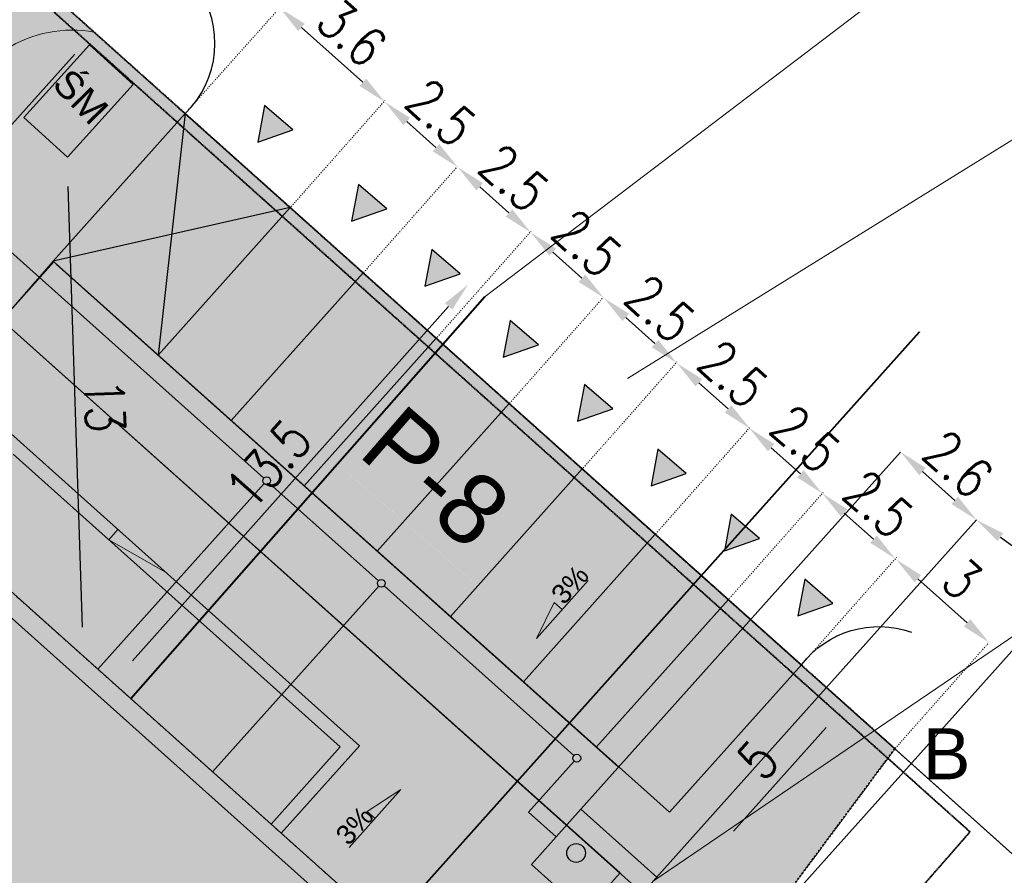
# Model space of a CAD drawing. Header units: millimetres. Extents: x -115268 to 140687, y -37779 to 24471.
# Tile 25 of 256: x -27674 to -25162, y -7780 to -5597. Entities that reach past the tile are written whole.
import ezdxf
from ezdxf.enums import TextEntityAlignment as Align

# ---------------------------------------------------------------- set-up
doc = ezdxf.new("R2010")
doc.units = ezdxf.units.MM
doc.header["$PDMODE"] = 2
doc.header["$PDSIZE"] = 1
for name, pattern in [('0.5_0.5', [10, 5, -5]), ('ACAD_ISO03W100', [30, 12, -18]), ('AUSGEZOGEN', [0]), ('DASHED', [19.05, 12.7, -6.35])]:
    doc.linetypes.add(name, pattern=pattern)
doc.layers.get('0').update_dxf_attribs({"lineweight": 9})
for name, color, linetype, lineweight in [('A_CIENKA', 7, 'Continuous', 9), ('A_granica działki', 12, 'Continuous', 13), ('A_HATCH', 8, 'Continuous', 9), ('A_Kanalizacja opadowa', 3, 'Continuous', 30), ('A_OPIS', 7, 'Continuous', 9), ('A_WIDOK', 253, 'Continuous', 9), ('A_woda', 5, 'Continuous', 5), ('\x9dciany', 7, 'Continuous', 9)]:
    doc.layers.add(name, color=color, linetype=linetype, lineweight=lineweight)
for name, color, linetype in [('A_elektryka', 1, 'Continuous'), ('GRANICE TERENU INWESTYCJI', 7, 'Continuous'), ('WYMIARY', 7, 'Continuous')]:
    doc.layers.add(name, color=color, linetype=linetype)
doc.layers.add('A_WYMIAR', color=253, linetype='Continuous', lineweight=5, transparency=0.2)
doc.styles.add('Arial', font='arial.ttf')
doc.styles.add('Arial CE', font='arial.ttf')
doc.styles.add('WYMIARY', font='romans.shx', dxfattribs={"width": 0.8})
doc.dimstyles.new('SKALA_1_500', dxfattribs={"dimscale": 5, "dimtxt": 20, "dimasz": 15, "dimexe": 1, "dimexo": 1, "dimgap": 5, "dimtad": 1, "dimdec": 4, "dimlfac": 0.01, "dimrnd": 0.5, "dimdsep": 46, "dimtxsty": 'WYMIARY', "dimcen": 0.1, "dimdle": 1, "dimse1": 1, "dimse2": 1, "dimadec": 4, "dimazin": 0, "dimtfac": 1, "dimtdec": 4, "dimtix": 1, "dimtmove": 2, "dimatfit": 3, "dimfxl": 1, "dimtolj": 1, "dimarcsym": 0})

# ---------------------------------------------------------------- blocks, each defined once
blk = doc.blocks.new('*D153')
at = {"layer": 'A_WYMIAR', "color": 0, "lineweight": -2, "transparency": 16777216}
blk.add_line((-28037.2, -6247.7), (-27533.5, -5684.6), dxfattribs=at)
at = {"layer": 'A_WYMIAR', "color": 0, "transparency": 16777216}
for points in [[(-27542.8, -5676.2), (-27524.2, -5692.9), (-27483.5, -5628.7)], [(-28046.6, -6239.3), (-28027.9, -6256), (-28087.2, -6303.6)]]:
    blk.add_solid(points, dxfattribs=at)
at = {"layer": 'Defpoints', "color": 0, "transparency": 16777216}
for p in [(-27500.4, -5613.6), (-27483.5, -5628.7), (-27684.2, -6664.2)]:
    blk.add_point(p, dxfattribs=at)
at = {"layer": 'A_WYMIAR', "color": 0, "transparency": 16777216, "insert": (-27841.3, -5916.1), "char_height": 100, "attachment_point": 5, "rotation": 48.1831, "style": 'WYMIARY'}
blk.add_mtext('\\A1;9', dxfattribs=at)
blk = doc.blocks.new('*D154')
at = {"layer": 'A_WYMIAR', "color": 0, "lineweight": -2, "transparency": 16777216}
blk.add_line((-26954.7, -5616.5), (-26798.1, -5756.5), dxfattribs=at)
at = {"layer": 'A_WYMIAR', "color": 0, "transparency": 16777216}
for points in [[(-26946.3, -5607.1), (-26963, -5625.8), (-27010.5, -5566.5)], [(-26789.8, -5747.2), (-26806.5, -5765.8), (-26742.2, -5806.5)]]:
    blk.add_solid(points, dxfattribs=at)
at = {"layer": 'Defpoints', "color": 0, "transparency": 16777216}
for p in [(-27078.3, -5642.2), (-26742.2, -5806.5), (-26810, -5882.2)]:
    blk.add_point(p, dxfattribs=at)
at = {"layer": 'A_WYMIAR', "color": 0, "transparency": 16777216, "insert": (-26826.4, -5630.6), "char_height": 100, "attachment_point": 5, "rotation": 318.1831, "style": 'WYMIARY'}
blk.add_mtext('\\A1;3.6', dxfattribs=at)
blk = doc.blocks.new('*D155')
at = {"layer": 'A_WYMIAR', "color": 0, "lineweight": -2, "transparency": 16777216}
blk.add_line((-26686.4, -5856.5), (-26611.8, -5923.2), dxfattribs=at)
at = {"layer": 'A_WYMIAR', "color": 0, "transparency": 16777216}
for points in [[(-26678, -5847.2), (-26694.7, -5865.8), (-26742.2, -5806.5)], [(-26603.5, -5913.9), (-26620.2, -5932.5), (-26555.9, -5973.2)]]:
    blk.add_solid(points, dxfattribs=at)
at = {"layer": 'Defpoints', "color": 0, "transparency": 16777216}
for p in [(-26810, -5882.2), (-26555.9, -5973.2), (-26555.9, -5973.2)]:
    blk.add_point(p, dxfattribs=at)
at = {"layer": 'A_WYMIAR', "color": 0, "transparency": 16777216, "insert": (-26599.1, -5833.9), "char_height": 100, "attachment_point": 5, "rotation": 318.1831, "style": 'WYMIARY'}
blk.add_mtext('\\A1;2.5', dxfattribs=at)
blk = doc.blocks.new('*D156')
at = {"layer": 'A_WYMIAR', "color": 0, "lineweight": -2, "transparency": 16777216}
blk.add_line((-26500, -6023.2), (-26425.5, -6089.9), dxfattribs=at)
at = {"layer": 'A_WYMIAR', "color": 0, "transparency": 16777216}
for points in [[(-26491.7, -6013.9), (-26508.4, -6032.5), (-26555.9, -5973.2)], [(-26417.2, -6080.5), (-26433.8, -6099.2), (-26369.6, -6139.9)]]:
    blk.add_solid(points, dxfattribs=at)
at = {"layer": 'Defpoints', "color": 0, "transparency": 16777216}
for p in [(-26555.9, -5973.2), (-26369.6, -6139.9), (-26369.6, -6139.9)]:
    blk.add_point(p, dxfattribs=at)
at = {"layer": 'A_WYMIAR', "color": 0, "transparency": 16777216, "insert": (-26412.8, -6000.6), "char_height": 100, "attachment_point": 5, "rotation": 318.1831, "style": 'WYMIARY'}
blk.add_mtext('\\A1;2.5', dxfattribs=at)
blk = doc.blocks.new('*D157')
at = {"layer": 'A_WYMIAR', "color": 0, "lineweight": -2, "transparency": 16777216}
blk.add_line((-26313.7, -6189.9), (-26239.2, -6256.5), dxfattribs=at)
at = {"layer": 'A_WYMIAR', "color": 0, "transparency": 16777216}
for points in [[(-26305.4, -6180.6), (-26322, -6199.2), (-26369.6, -6139.9)], [(-26230.9, -6247.2), (-26247.5, -6265.9), (-26183.3, -6306.6)]]:
    blk.add_solid(points, dxfattribs=at)
at = {"layer": 'Defpoints', "color": 0, "transparency": 16777216}
for p in [(-26369.6, -6139.9), (-26183.3, -6306.6), (-26183.3, -6306.6)]:
    blk.add_point(p, dxfattribs=at)
at = {"layer": 'A_WYMIAR', "color": 0, "transparency": 16777216, "insert": (-26226.4, -6167.3), "char_height": 100, "attachment_point": 5, "rotation": 318.1831, "style": 'WYMIARY'}
blk.add_mtext('\\A1;2.5', dxfattribs=at)
blk = doc.blocks.new('*D158')
at = {"layer": 'A_WYMIAR', "color": 0, "lineweight": -2, "transparency": 16777216}
blk.add_line((-26127.4, -6356.6), (-26052.9, -6423.2), dxfattribs=at)
at = {"layer": 'A_WYMIAR', "color": 0, "transparency": 16777216}
for points in [[(-26119.1, -6347.2), (-26135.7, -6365.9), (-26183.3, -6306.6)], [(-26044.5, -6413.9), (-26061.2, -6432.5), (-25997, -6473.2)]]:
    blk.add_solid(points, dxfattribs=at)
at = {"layer": 'Defpoints', "color": 0, "transparency": 16777216}
for p in [(-26183.3, -6306.6), (-25997, -6473.2), (-25997, -6473.2)]:
    blk.add_point(p, dxfattribs=at)
at = {"layer": 'A_WYMIAR', "color": 0, "transparency": 16777216, "insert": (-26040.1, -6334), "char_height": 100, "attachment_point": 5, "rotation": 318.1831, "style": 'WYMIARY'}
blk.add_mtext('\\A1;2.5', dxfattribs=at)
blk = doc.blocks.new('*D159')
at = {"layer": 'A_WYMIAR', "color": 0, "lineweight": -2, "transparency": 16777216}
blk.add_line((-25941.1, -6523.2), (-25866.5, -6589.9), dxfattribs=at)
at = {"layer": 'A_WYMIAR', "color": 0, "transparency": 16777216}
for points in [[(-25932.7, -6513.9), (-25949.4, -6532.6), (-25997, -6473.2)], [(-25858.2, -6580.6), (-25874.9, -6599.2), (-25810.7, -6639.9)]]:
    blk.add_solid(points, dxfattribs=at)
at = {"layer": 'Defpoints', "color": 0, "transparency": 16777216}
for p in [(-25997, -6473.2), (-25810.7, -6639.9), (-25810.7, -6639.9)]:
    blk.add_point(p, dxfattribs=at)
at = {"layer": 'A_WYMIAR', "color": 0, "transparency": 16777216, "insert": (-25853.8, -6500.7), "char_height": 100, "attachment_point": 5, "rotation": 318.1831, "style": 'WYMIARY'}
blk.add_mtext('\\A1;2.5', dxfattribs=at)
blk = doc.blocks.new('*D160')
at = {"layer": 'A_WYMIAR', "color": 0, "lineweight": -2, "transparency": 16777216}
blk.add_line((-25382.3, -7023.5), (-25256.6, -7135.9), dxfattribs=at)
at = {"layer": 'A_WYMIAR', "color": 0, "transparency": 16777216}
for points in [[(-25374, -7014.2), (-25390.6, -7032.8), (-25438.2, -6973.5)], [(-25248.3, -7126.6), (-25264.9, -7145.3), (-25200.7, -7186)]]:
    blk.add_solid(points, dxfattribs=at)
at = {"layer": 'Defpoints', "color": 0, "transparency": 16777216}
for p in [(-25200.7, -7186), (-25200.3, -7185.5), (-25679.7, -7243.5)]:
    blk.add_point(p, dxfattribs=at)
at = {"layer": 'A_WYMIAR', "color": 0, "transparency": 16777216, "insert": (-25269.4, -7023.8), "char_height": 100, "attachment_point": 5, "rotation": 318.1831, "style": 'WYMIARY'}
blk.add_mtext('\\A1;3', dxfattribs=at)
blk = doc.blocks.new('*D161')
at = {"layer": 'A_WYMIAR', "color": 0, "lineweight": -2, "transparency": 16777216}
blk.add_line((-25615.8, -7402.9), (-25852.6, -7667.6), dxfattribs=at)
at = {"layer": 'A_WYMIAR', "color": 0, "transparency": 16777216}
for points in [[(-25625.1, -7394.6), (-25606.5, -7411.3), (-25565.8, -7347)], [(-25861.9, -7659.3), (-25843.3, -7676), (-25902.6, -7723.5)]]:
    blk.add_solid(points, dxfattribs=at)
at = {"layer": 'Defpoints', "color": 0, "transparency": 16777216}
for p in [(-25536.4, -7373.3), (-25902.6, -7723.5), (-25873.2, -7749.8)]:
    blk.add_point(p, dxfattribs=at)
at = {"layer": 'A_WYMIAR', "color": 0, "transparency": 16777216, "insert": (-25790.1, -7485.3), "char_height": 100, "attachment_point": 5, "rotation": 48.183, "style": 'WYMIARY'}
blk.add_mtext('\\A1;5', dxfattribs=at)
blk = doc.blocks.new('*D176')
at = {"layer": 'A_WYMIAR', "color": 0, "lineweight": -2, "ltscale": 0.5, "transparency": 16777216}
blk.add_line((-27386.4, -7232.5), (-26579.5, -6328.3), dxfattribs=at)
at = {"layer": 'A_WYMIAR', "color": 0, "ltscale": 0.5, "transparency": 16777216}
for points in [[(-26588.8, -6320), (-26570.1, -6336.6), (-26529.5, -6272.4)], [(-27395.7, -7224.2), (-27377, -7240.9), (-27436.3, -7288.5)]]:
    blk.add_solid(points, dxfattribs=at)
at = {"layer": 'Defpoints', "color": 0, "ltscale": 0.5, "transparency": 16777216}
for p in [(-26529.5, -6272.4), (-26513.4, -6286.8), (-27420.1, -7302.9)]:
    blk.add_point(p, dxfattribs=at)
at = {"layer": 'A_WYMIAR', "color": 0, "ltscale": 0.5, "transparency": 16777216, "insert": (-27038.9, -6730.5), "char_height": 100, "attachment_point": 5, "rotation": 48.256, "style": 'WYMIARY'}
blk.add_mtext('\\A1;13.5', dxfattribs=at)
blk = doc.blocks.new('*D179')
at = {"layer": 'A_WYMIAR', "color": 0, "lineweight": -2, "ltscale": 0.5, "transparency": 16777216}
blk.add_line((-25370.2, -6750), (-25288.2, -6823.3), dxfattribs=at)
at = {"layer": 'A_WYMIAR', "color": 0, "ltscale": 0.5, "transparency": 16777216}
for points in [[(-25361.9, -6740.7), (-25378.5, -6759.3), (-25426.1, -6700)], [(-25279.9, -6814), (-25296.5, -6832.6), (-25232.3, -6873.3)]]:
    blk.add_solid(points, dxfattribs=at)
at = {"layer": 'Defpoints', "color": 0, "ltscale": 0.5, "transparency": 16777216}
for p in [(-25445.8, -6722), (-25232.3, -6873.3), (-25252, -6895.4)]:
    blk.add_point(p, dxfattribs=at)
at = {"layer": 'A_WYMIAR', "color": 0, "ltscale": 0.5, "transparency": 16777216, "insert": (-25279.2, -6730.8), "char_height": 100, "attachment_point": 5, "rotation": 318.1831, "style": 'WYMIARY'}
blk.add_mtext('\\A1;2.6', dxfattribs=at)
blk = doc.blocks.new('*D836')
at = {"color": 0, "lineweight": -2, "transparency": 16777216}
blk.add_line((-28925.8, -5861.5), (-28222.3, -5071.6), dxfattribs=at)
at = {"color": 0, "transparency": 16777216}
for points in [[(-28231.6, -5063.3), (-28212.9, -5079.9), (-28172.4, -5015.6)], [(-28935.1, -5853.2), (-28916.4, -5869.8), (-28975.7, -5917.5)]]:
    blk.add_solid(points, dxfattribs=at)
at = {"layer": 'Defpoints', "color": 0, "transparency": 16777216}
for p in [(-28172.4, -5015.6), (-27435.9, -5671.5), (-28239.2, -6573.4)]:
    blk.add_point(p, dxfattribs=at)
at = {"color": 0, "lineweight": 30, "transparency": 16777216, "insert": (-28630, -5416.7), "char_height": 100, "attachment_point": 5, "rotation": 48.3111, "style": 'WYMIARY'}
blk.add_mtext('\\A1;12', dxfattribs=at)
blk = doc.blocks.new('*D838')
at = {"color": 0, "lineweight": -2, "transparency": 16777216}
blk.add_line((-25836.7, -8618.9), (-25133.5, -7832.8), dxfattribs=at)
at = {"color": 0, "transparency": 16777216}
for points in [[(-25142.8, -7824.5), (-25124.2, -7841.1), (-25083.5, -7776.9)], [(-25846, -8610.5), (-25827.4, -8627.2), (-25886.7, -8674.7)]]:
    blk.add_solid(points, dxfattribs=at)
at = {"layer": 'Defpoints', "color": 0, "transparency": 16777216}
for p in [(-26034.4, -6926.2), (-25083.5, -7776.9), (-26837.6, -7824)]:
    blk.add_point(p, dxfattribs=at)
at = {"color": 0, "lineweight": 30, "transparency": 16777216, "insert": (-25541, -8175.8), "char_height": 100, "attachment_point": 5, "rotation": 48.183, "style": 'WYMIARY'}
blk.add_mtext('\\A1;12', dxfattribs=at)
blk = doc.blocks.new('*D847')
at = {"layer": 'A_WYMIAR', "color": 0, "lineweight": -2, "ltscale": 0.5, "transparency": 16777216}
blk.add_line((-25171.6, -6917.3), (-25058.4, -6999.4), dxfattribs=at)
at = {"layer": 'A_WYMIAR', "color": 0, "ltscale": 0.5, "transparency": 16777216}
for points in [[(-25164.3, -6907.2), (-25178.9, -6927.5), (-25232.3, -6873.3)], [(-25051.1, -6989.2), (-25065.8, -7009.5), (-24997.7, -7043.4)]]:
    blk.add_solid(points, dxfattribs=at)
at = {"layer": 'Defpoints', "color": 0, "ltscale": 0.5, "transparency": 16777216}
for p in [(-25232.3, -6873.3), (-24997.7, -7043.4), (-24997.7, -7043.4)]:
    blk.add_point(p, dxfattribs=at)
at = {"layer": 'A_WYMIAR', "color": 0, "ltscale": 0.5, "transparency": 16777216, "insert": (-25071, -6897.6), "char_height": 100, "attachment_point": 5, "rotation": 324.0701, "style": 'WYMIARY'}
blk.add_mtext('\\A1;3', dxfattribs=at)
blk = doc.blocks.new('*D849')
at = {"layer": 'A_WYMIAR', "color": 0, "lineweight": -2, "ltscale": 0.5, "transparency": 16777216}
blk.add_line((-26397.8, -8144.7), (-21433, -7398.4), dxfattribs=at)
at = {"layer": 'A_WYMIAR', "color": 0, "ltscale": 0.5, "transparency": 16777216}
for points in [[(-21434.9, -7386.1), (-21431.2, -7410.8), (-21358.8, -7387.3)], [(-26399.6, -8132.4), (-26395.9, -8157.1), (-26471.9, -8155.9)]]:
    blk.add_solid(points, dxfattribs=at)
at = {"layer": 'Defpoints', "color": 0, "ltscale": 0.5, "transparency": 16777216}
for p in [(-21358.8, -7387.3), (-21358.8, -7387.3), (-26471.9, -8155.9)]:
    blk.add_point(p, dxfattribs=at)
at = {"layer": 'A_WYMIAR', "color": 0, "ltscale": 0.5, "transparency": 16777216, "insert": (-23926.5, -7697.4), "char_height": 100, "attachment_point": 5, "rotation": 8.549, "style": 'WYMIARY'}
blk.add_mtext('\\A1;51.5', dxfattribs=at)
blk = doc.blocks.new('*D850')
at = {"layer": 'A_WYMIAR', "color": 0, "lineweight": -2, "transparency": 16777216}
blk.add_line((-25756.4, -6688.9), (-25681.9, -6755.6), dxfattribs=at)
at = {"layer": 'A_WYMIAR', "color": 0, "transparency": 16777216}
for points in [[(-25748.1, -6679.6), (-25764.8, -6698.2), (-25812.3, -6638.9)], [(-25673.6, -6746.2), (-25690.2, -6764.9), (-25626, -6805.6)]]:
    blk.add_solid(points, dxfattribs=at)
at = {"layer": 'Defpoints', "color": 0, "transparency": 16777216}
for p in [(-25812.3, -6638.9), (-25626, -6805.6), (-25626, -6805.6)]:
    blk.add_point(p, dxfattribs=at)
at = {"layer": 'A_WYMIAR', "color": 0, "transparency": 16777216, "insert": (-25669.1, -6666.3), "char_height": 100, "attachment_point": 5, "rotation": 318.1831, "style": 'WYMIARY'}
blk.add_mtext('\\A1;2.5', dxfattribs=at)
blk = doc.blocks.new('*D851')
at = {"layer": 'A_WYMIAR', "color": 0, "lineweight": -2, "transparency": 16777216}
blk.add_line((-27513.3, -7146.8), (-27549.8, -6022.2), dxfattribs=at)
at = {"layer": 'A_WYMIAR', "color": 0, "transparency": 16777216}
for points in [[(-27537.3, -6021.8), (-27562.3, -6022.6), (-27552.3, -5947.2)], [(-27500.8, -7146.4), (-27525.8, -7147.2), (-27510.9, -7221.7)]]:
    blk.add_solid(points, dxfattribs=at)
at = {"layer": 'Defpoints', "color": 0, "transparency": 16777216}
for p in [(-27552.3, -5947.2), (-27552.3, -5947.2), (-27510.9, -7221.7)]:
    blk.add_point(p, dxfattribs=at)
at = {"layer": 'A_WYMIAR', "color": 0, "transparency": 16777216, "insert": (-27456.6, -6582), "char_height": 100, "attachment_point": 5, "rotation": 271.8606, "style": 'WYMIARY'}
blk.add_mtext('\\A1;13', dxfattribs=at)
blk = doc.blocks.new('*D856')
at = {"layer": 'A_WYMIAR', "color": 0, "lineweight": -2, "transparency": 16777216}
blk.add_line((-25570.1, -6855.6), (-25495.6, -6922.2), dxfattribs=at)
at = {"layer": 'A_WYMIAR', "color": 0, "transparency": 16777216}
for points in [[(-25561.8, -6846.3), (-25578.4, -6864.9), (-25626, -6805.6)], [(-25487.2, -6912.9), (-25503.9, -6931.6), (-25439.7, -6972.3)]]:
    blk.add_solid(points, dxfattribs=at)
at = {"layer": 'Defpoints', "color": 0, "transparency": 16777216}
for p in [(-25626, -6805.6), (-25439.7, -6972.3), (-25439.7, -6972.3)]:
    blk.add_point(p, dxfattribs=at)
at = {"layer": 'A_WYMIAR', "color": 0, "transparency": 16777216, "insert": (-25482.8, -6833), "char_height": 100, "attachment_point": 5, "rotation": 318.1831, "style": 'WYMIARY'}
blk.add_mtext('\\A1;2.5', dxfattribs=at)

msp = doc.modelspace()

# ---------------------------------------------------------------- hatches: boundary and pattern name
at = {"ltscale": 0.5, "true_color": 0xed1f24, "transparency": 33554687}
h = msp.add_hatch(color=240, dxfattribs=at)
h.dxf.hatch_style = 1
h.paths.add_polyline_path([(-27066.51402, -5909.48141), (-26976.72712, -5877.95734), (-27048.92122, -5815.96164)])
h = msp.add_hatch(color=240, dxfattribs=at)
h.dxf.hatch_style = 1
h.paths.add_polyline_path([(-26827.12114, -6110.94911), (-26737.33425, -6079.42504), (-26809.52834, -6017.42934)])
h = msp.add_hatch(color=240, dxfattribs=at)
h.dxf.hatch_style = 1
h.paths.add_polyline_path([(-26639.90822, -6276.64853), (-26550.12132, -6245.12446), (-26622.31541, -6183.12876)])
h = msp.add_hatch(color=240, dxfattribs=at)
h.dxf.hatch_style = 1
h.paths.add_polyline_path([(-26440.08955, -6458.23169), (-26350.30265, -6426.70763), (-26422.49674, -6364.71193)])
h = msp.add_hatch(color=240, dxfattribs=at)
h.dxf.hatch_style = 1
h.paths.add_polyline_path([(-26250.20085, -6620.90705), (-26160.41396, -6589.38298), (-26232.60805, -6527.38728)])
at = {"linetype": 'AUSGEZOGEN', "lineweight": 0, "true_color": 0x000000}
h = msp.add_hatch(color=18, dxfattribs=at)
h.paths.add_polyline_path([(-28520.00026, -6882.48338), (-28482.7363, -6915.821), (-28236.03787, -6640.0677), (-27215.00538, -7553.51866), (-27181.66775, -7516.2547), (-28239.9642, -6569.46612)], flags=0)
h.paths.add_polyline_path([(-26544.25411, -8153.59593), (-27584.38804, -9316.23147), (-27547.12408, -9349.5691), (-26473.65252, -8149.6696), (-27181.66775, -7516.2547), (-27215.00538, -7553.51866)], flags=0)
h.paths.add_polyline_path([(-27547.12408, -9349.5691), (-27584.38804, -9316.23147), (-28091.11996, -9882.64366), (-29074.88849, -9002.53032), (-29108.22612, -9039.79428), (-28087.19363, -9953.24524)], flags=0)
h.paths.add_polyline_path([(-29782.90372, -8369.11543), (-28482.7363, -6915.821), (-28520.00026, -6882.48338), (-29853.50531, -8373.04176), (-29108.22612, -9039.79428), (-29074.88849, -9002.53032)], flags=0)
at = {"ltscale": 0.5, "true_color": 0xed1f24, "transparency": 33554687}
h = msp.add_hatch(color=240, dxfattribs=at)
h.dxf.hatch_style = 1
h.paths.add_polyline_path([(-26063.00773, -6786.58894), (-25973.22083, -6755.06487), (-26045.41493, -6693.06917)])
h = msp.add_hatch(color=240, dxfattribs=at)
h.dxf.hatch_style = 1
h.paths.add_polyline_path([(-25875.77967, -6952.30175), (-25785.99277, -6920.77768), (-25858.18687, -6858.78198)])
h = msp.add_hatch(color=240, dxfattribs=at)
h.dxf.hatch_style = 1
h.paths.add_polyline_path([(-25688.58655, -7117.98364), (-25598.79965, -7086.45957), (-25670.99374, -7024.46387)])
at = {"layer": 'A_HATCH', "true_color": 0x58ba48, "transparency": 33554559}
h = msp.add_hatch(color=85, dxfattribs=at)
h.dxf.hatch_style = 1
h.paths.add_polyline_path([(-28630.17584, -5952.01349), (-28736.12004, -5857.23215), (-30361.44087, -7650.26924), (-30243.71695, -7755.58913)])
edge = h.paths.add_edge_path()
edge.add_line((-28296.79958, -5579.37389), (-28083.14512, -5342.57166))
edge.add_arc((-28375.71911, -5198.01506), 326.33748, 333.70668449, 375.23204617)
edge.add_line((-28060.84596, -5112.27678), (-28736.12004, -5857.23215))
edge.add_line((-28736.12004, -5857.23215), (-28630.17584, -5952.01349))
edge.add_line((-28630.17584, -5952.01349), (-28296.79958, -5579.37389))
h.paths.add_polyline_path([(-30577.09321, -8128.22872), (-30243.71695, -7755.58913), (-30361.44087, -7650.26924), (-30745.12107, -8073.54127), (-27858.33129, -10706.13174), (-27493.34827, -10216.16402), (-27842.05124, -9904.20228), (-28175.42751, -10276.84188)])
h.paths.add_polyline_path([(-28821.70547, -7219.72187), (-28821.70547, -6916.00391), (-29957.75518, -8185.85169), (-29806.83263, -8320.87222)])
h.paths.add_polyline_path([(-28768.48082, -7160.2287), (-28919.40337, -7025.20817), (-28821.70547, -6916.00391), (-28821.70547, -7219.72187)], flags=17)
h.paths.add_polyline_path([(-26155.379, -8420.02089), (-26042.10184, -8267.39395), (-26342.39797, -7998.73642), (-26475.74878, -8147.78997), (-26473.65151, -8149.66848), (-27140.40504, -8894.94879), (-27028.61317, -8994.96167), (-27842.05124, -9904.20228), (-27493.34827, -10216.16402)])
h.paths.add_polyline_path([(-25440.8582, -7457.2926), (-25679.60677, -7243.36779), (-26016.01357, -7619.37767), (-27589.27456, -6213.36074), (-27719.69825, -6363.64109), (-26142.22232, -7774.98905), (-26342.39797, -7998.73642), (-26042.10184, -8267.39395)])
at = {"layer": 'A_HATCH', "true_color": 0x939598, "transparency": 33554648}
h = msp.add_hatch(color=252, dxfattribs=at)
h.dxf.hatch_style = 1
edge = h.paths.add_edge_path()
edge.add_line((-27674.27093, -5458.27578), (-28060.84578, -5112.27658))
edge.add_line((-28060.84578, -5112.27658), (-28060.84596, -5112.27678))
edge.add_arc((-28375.71911, -5198.01506), 326.33748, -26.29331551, 15.23204617, ccw=False)
edge.add_line((-28083.14512, -5342.57166), (-28296.79958, -5579.37389))
edge.add_line((-28296.79958, -5579.37389), (-28630.17584, -5952.01349))
edge.add_line((-28630.17584, -5952.01349), (-28392.4506, -6164.6907))
edge.add_line((-28392.4506, -6164.6907), (-27674.27093, -5458.27578))
edge = h.paths.add_edge_path()
edge.add_arc((-27541.35201, -5934.83565), 311.57202, 79.38971076, 122.65184613, ccw=False)
edge.add_line((-27483.98292, -5628.5908), (-27674.27093, -5458.27578))
edge.add_line((-27674.27093, -5458.27578), (-28392.4506, -6164.6907))
edge.add_line((-28392.4506, -6164.6907), (-28257.56765, -6285.36165))
edge.add_line((-28257.56765, -6285.36165), (-27709.45536, -5672.50306))
edge = h.paths.add_edge_path()
edge.add_line((-27214.68532, -5869.6224), (-27483.98292, -5628.5908))
edge.add_arc((-27541.35201, -5934.83565), 311.57202, 79.38971076, 122.65184613)
edge.add_line((-27709.45536, -5672.50306), (-28257.56765, -6285.36165))
edge.add_line((-28257.56765, -6285.36165), (-28106.6137, -6420.41028))
edge.add_line((-28106.6137, -6420.41028), (-27906.58794, -6196.82652))
edge.add_line((-27906.58794, -6196.82652), (-27058.96722, -6955.13731))
edge.add_line((-27058.96722, -6955.13731), (-26927.05499, -6804.79474))
edge.add_line((-26927.05499, -6804.79474), (-27551.52039, -6246.12642))
edge.add_line((-27551.52039, -6246.12642), (-27214.68532, -5869.6224))
h.paths.add_polyline_path([(-27214.68532, -5869.6224), (-27551.52039, -6246.12642), (-27248.95533, -6177.91448)], flags=17)
h.paths.add_polyline_path([(-27248.95533, -6177.91448), (-27551.52039, -6246.12642), (-27283.21988, -6486.15733)], flags=17)
h.paths.add_polyline_path([(-26760.15619, -6276.44332), (-26946.43862, -6109.71343), (-27283.21988, -6486.15733), (-27096.90008, -6652.84546)])
h.paths.add_polyline_path([(-26946.40269, -6109.67327), (-27214.6767, -5869.5449), (-27248.95533, -6177.91448), (-27283.21988, -6486.15733)], flags=17)
h.paths.add_polyline_path([(-26593.97692, -6425.18011), (-26760.15619, -6276.44332), (-27096.90008, -6652.84546), (-26927.05499, -6804.79474)], flags=17)
h.paths.add_polyline_path([(-26573.87377, -6443.1732), (-26593.97692, -6425.18011), (-26927.05499, -6804.79474), (-26910.58028, -6819.53359)], flags=17)
h.paths.add_polyline_path([(-26573.87377, -6443.1732), (-26910.58028, -6819.53359), (-26724.26049, -6986.22172), (-26387.59134, -6609.90308)], flags=17)
h.paths.add_polyline_path([(-26387.59134, -6609.90308), (-26724.26049, -6986.22172), (-26537.94069, -7152.90985), (-26201.30891, -6776.63296)], flags=17)
h.paths.add_polyline_path([(-25680.40487, -7242.86196), (-26201.30891, -6776.63296), (-26537.94069, -7152.90985), (-26145.70742, -7503.94809)])
h.paths.add_polyline_path([(-25944.64171, -7539.60032), (-25680.40487, -7242.86196), (-26145.70742, -7503.94809), (-26016.21685, -7619.60816)])
h.paths.add_polyline_path([(-27719.69825, -6363.64109), (-27588.60844, -6212.59321), (-26145.70742, -7503.94809), (-26016.21685, -7619.60816), (-25944.64171, -7539.60032), (-26016.21685, -7619.60816), (-25978.9813, -7652.97424)])
h.paths.add_polyline_path([(-26140.82491, -7773.42709), (-27719.69825, -6363.64109), (-25978.9813, -7652.97424), (-26016.21685, -7619.60816), (-26351.62089, -7319.59798), (-26537.94069, -7152.90985), (-26724.26049, -6986.22172), (-26910.58028, -6819.53359), (-26927.05499, -6804.79474), (-27058.96722, -6955.13731), (-26673.15088, -7300.30195), (-27006.52986, -7672.94342), (-26473.65524, -8149.67148), (-26473.75263, -8148.61589), (-26476.22688, -8148.32437)])
h.paths.add_polyline_path([(-26673.15088, -7300.30195), (-27058.96722, -6955.13731), (-27082.05186, -6981.44726), (-26722.57199, -7303.05038), (-27032.61366, -7649.606), (-27006.52889, -7672.94234)], flags=17)
h.paths.add_polyline_path([(-27082.05186, -6981.44726), (-27390.18716, -7329.70705), (-27032.61299, -7649.60525), (-26722.57199, -7303.05038)], flags=17)
h.paths.add_polyline_path([(-27557.28468, -6556.28756), (-27867.3246, -6902.84238), (-27390.18608, -7329.707), (-27082.05186, -6981.44726)])
h.paths.add_polyline_path([(-27906.58794, -6196.82652), (-28239.9642, -6569.46612), (-27867.3246, -6902.84238), (-27557.28468, -6556.28756)], flags=17)
h.paths.add_polyline_path([(-27906.58794, -6196.82652), (-27557.28468, -6556.28756), (-27082.05186, -6981.44726), (-27058.96722, -6955.13731)])
h.paths.add_polyline_path([(-28106.6137, -6420.41028), (-28257.56765, -6285.36165), (-28437.55943, -6486.61513), (-28286.63688, -6621.63566)])
h.paths.add_polyline_path([(-28257.56765, -6285.36165), (-28392.4506, -6164.6907), (-28821.70547, -6586.9138), (-28821.70547, -6916.00391), (-28919.40337, -7025.20817), (-28768.48082, -7160.2287), (-28286.63688, -6621.63566), (-28437.55943, -6486.61513)])
h.paths.add_polyline_path([(-28392.4506, -6164.6907), (-28630.17584, -5952.01349), (-30243.71695, -7755.58913), (-29806.83263, -8320.87222), (-29806.83263, -8320.87222), (-29957.75518, -8185.85169), (-28821.70547, -6916.00391), (-28821.70547, -6586.9138)])
h.paths.add_polyline_path([(-28400.41083, -9605.94136), (-28634.67604, -9865.98226), (-28175.42751, -10276.84188), (-27842.05124, -9904.20228), (-27953.84312, -9804.1894), (-28053.856, -9915.98128)])
h.paths.add_polyline_path([(-27028.61317, -8994.96167), (-27140.40504, -8894.94879), (-27953.84312, -9804.1894), (-27842.05124, -9904.20228)])
h.paths.add_polyline_path([(-28408.04766, -9599.10918), (-28367.96503, -9634.96849), (-28003.84956, -9860.08534), (-28086.42404, -9952.38501)])
h.paths.add_polyline_path([(-28367.96503, -9634.96849), (-28400.41083, -9605.94136), (-28053.856, -9915.98128), (-28003.84956, -9860.08534)], flags=17)
h.paths.add_polyline_path([(-28367.96503, -9634.96849), (-28426.4956, -9582.60502), (-28400.41083, -9605.94136)], flags=17)
h.paths.add_polyline_path([(-28400.41083, -9605.94136), (-28426.4956, -9582.60502), (-28634.70813, -9865.95356), (-28450.41726, -9661.8373)], flags=17)
h.paths.add_polyline_path([(-28450.41726, -9661.8373), (-28634.70813, -9865.95356), (-28500.4237, -9717.73324)], flags=16)
h.paths.add_polyline_path([(-28634.70813, -9865.95356), (-28659.85898, -9843.45274), (-28634.67604, -9865.98226)])
h.paths.add_polyline_path([(-29806.83263, -8320.87222), (-30243.71695, -7755.58913), (-30577.09321, -8128.22872), (-28659.85898, -9843.45274), (-28634.70813, -9865.95356), (-28426.4956, -9582.60502), (-28367.96503, -9634.96849), (-28491.70404, -9524.26729)])
h.paths.add_polyline_path([(-26844.42402, -6746.52616), (-26486.16102, -7057.95944), (-26477.18356, -7065.99102), (-26835.44657, -6754.55774)], flags=17)
at = {"layer": '\x9dciany', "ltscale": 0.5, "true_color": 0xffffff, "transparency": 33554661}
h = msp.add_hatch(color=7, dxfattribs=at)
h.dxf.hatch_style = 1
h.paths.add_polyline_path([(-28091.11996, -9882.64366), (-26544.25411, -8153.59593), (-28236.03787, -6640.0677), (-29782.90372, -8369.11543)])
at = {"layer": '\x9dciany', "linetype": 'AUSGEZOGEN', "lineweight": 0}
msp.add_hatch(color=256, dxfattribs=at).paths.add_polyline_path([(-27057.97836, -7532.85791), (-26915.46872, -7486.04974), (-27027.2606, -7386.03687)], flags=0)

# ---------------------------------------------------------------- linework, layer by layer
at = {"color": 240, "linetype": 'Continuous', "lineweight": 30, "true_color": 0xed1f24}
for points in [[(-27048.92122, -5815.96164), (-27066.51402, -5909.48141), (-26976.72712, -5877.95734)], [(-26809.52834, -6017.42934), (-26827.12114, -6110.94911), (-26737.33425, -6079.42504)], [(-26622.31541, -6183.12876), (-26639.90822, -6276.64853), (-26550.12132, -6245.12446)], [(-26422.49674, -6364.71193), (-26440.08955, -6458.23169), (-26350.30265, -6426.70763)], [(-26232.60805, -6527.38728), (-26250.20085, -6620.90705), (-26160.41396, -6589.38298)], [(-26045.41493, -6693.06917), (-26063.00773, -6786.58894), (-25973.22083, -6755.06487)], [(-25858.18687, -6858.78198), (-25875.77967, -6952.30175), (-25785.99277, -6920.77768)], [(-25670.99374, -7024.46387), (-25688.58655, -7117.98364), (-25598.79965, -7086.45957)]]:
    msp.add_lwpolyline(points, close=True, dxfattribs=at)
at = {"ltscale": 0.5}
for points in [[(-27588.60844, -6212.59321), (-27719.69825, -6363.64109), (-26000.93879, -7901.32976)], [(-26145.70742, -7503.94809), (-27580.84895, -6220.67306)], [(-26241.70828, -7611.20129), (-25426.0841, -6699.97712)], [(-26057.79366, -7795.11591), (-25232.31786, -6873.32876)], [(-25811.59601, -7956.30338), (-24995.97183, -7045.07922)], [(-25615.05676, -7300.7229), (-24905.23705, -7937.15359)]]:
    msp.add_lwpolyline(points, dxfattribs=at)
at = {"layer": 'A_CIENKA', "color": 0, "ltscale": 0.5}
for points in [[(-23126.78909, -5238.92124), (-25087.0368, -5238.92124), (-26486.12097, -6302.99883)], [(-21447.77561, -6071.0988), (-23524.09142, -6071.0988), (-26057.79366, -7795.11591)]]:
    msp.add_lwpolyline(points, dxfattribs=at)
at = {"layer": 'A_CIENKA', "lineweight": 30, "ltscale": 0.5}
for points in [[(-27251.77337, -5836.08919, 0.3741207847), (-27222.44824, -5512.70986)], [(-25678.62193, -7242.22026, -0.3234574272), (-25398.76535, -7159.52083)]]:
    msp.add_lwpolyline(points, format="xyb", dxfattribs=at)
at = {"layer": 'A_CIENKA', "linetype": 'ACAD_ISO03W100', "ltscale": 0.2}
for points in [[(-27253.59155, -5838.12149), (-27250.86155, -5835.18764), (-27010.54967, -5566.45631)], [(-28852.46236, -5753.14828), (-28992.16619, -5896.5088), (-25721.45053, -8822.62692)], [(-26983.52668, -6076.18022), (-26980.94372, -6073.2619), (-26741.93304, -5803.21939)], [(-26798.97218, -6244.84153), (-26796.38922, -6241.92321), (-26557.37854, -5971.8807)], [(-26610.96182, -6409.63999), (-26608.37886, -6406.72167), (-26369.36818, -6136.67915)], [(-26426.33331, -6578.21857), (-26423.75035, -6575.30025), (-26184.73968, -6305.25774)], [(-26238.39697, -6743.09975), (-26235.814, -6740.18144), (-25996.80333, -6470.13892)], [(-26053.69441, -6911.59558), (-26051.11145, -6908.67726), (-25812.10078, -6638.63474)], [(-25865.74262, -7076.49069), (-25863.15966, -7073.57237), (-25624.14898, -6803.52985)], [(-25678.36456, -7241.9637), (-25675.7816, -7239.04538), (-25436.77092, -6969.00286)], [(-25442.33273, -7458.95564), (-25439.74977, -7456.03733), (-25200.73909, -7185.99481)]]:
    msp.add_lwpolyline(points, dxfattribs=at)
at = {"layer": 'A_CIENKA', "color": 240, "ltscale": 0.5, "true_color": 0xed1f24}
msp.add_lwpolyline([(-22223.03198, -5644.32417), (-24724.37078, -5644.32417), (-26123.45495, -6512.38416)], dxfattribs=at)
at = {"layer": 'A_CIENKA', "ltscale": 0.5}
for points in [[(-27212.4723, -5870.03204), (-27271.12943, -5819.12531)], [(-25440.83688, -7457.28446), (-25083.53592, -7776.97479)]]:
    msp.add_lwpolyline(points, dxfattribs=at)
at = {"layer": 'A_CIENKA', "lineweight": 20, "ltscale": 0.5}
msp.add_lwpolyline([(-27423.21991, -6897.62008), (-27446.55625, -6923.70485), (-27301.76716, -7006.2759)], dxfattribs=at)
at = {"layer": 'A_elektryka', "color": 240, "lineweight": 40, "true_color": 0xed1f24}
msp.add_lwpolyline([(-26737.77344, -7913.38222), (-25378.11297, -6393.58913), (-25378.11297, -6393.58913)], dxfattribs=at)
at = {"layer": 'A_granica działki', "color": 242, "linetype": '0.5_0.5', "lineweight": 40, "ltscale": 0.05, "true_color": 0xcd2027}
msp.add_lwpolyline([(-28060.78275, -5112.20705), (-30745.12107, -8073.54127), (-27858.33129, -10706.13174), (-26155.379, -8420.02089), (-25440.84606, -7457.27624)], close=True, dxfattribs=at)
at = {"layer": 'A_granica działki', "color": 180, "linetype": '0.5_0.5', "lineweight": 40, "ltscale": 0.05, "true_color": 0x3413ec}
msp.add_lwpolyline([(-28058.57752, -5154.44332), (-30702.80601, -8071.52878), (-27862.59736, -10661.63987), (-25249.12583, -7669.30001), (-25249.12583, -7669.30001)], close=True, dxfattribs=at)
at = {"layer": 'A_Kanalizacja opadowa', "color": 82, "true_color": 0x39c62f}
for p, q in [((-27050.45407, -6780.6863), (-27474.30399, -7254.45138)), ((-26757.81847, -7042.48823), (-27181.66941, -7516.25444)), ((-26305.04977, -7682.00281), (-26375.52112, -7618.95671))]:
    msp.add_line(p, q, dxfattribs=at)
for points in [[(-28157.33655, -5777.01319), (-27051.23933, -6766.56599)], [(-27036.33375, -6779.90104), (-26758.60373, -7028.36791)], [(-26743.69815, -7041.70296), (-26259.80322, -7474.61209)], [(-26375.52112, -7618.95671), (-26259.01795, -7488.73241)]]:
    msp.add_lwpolyline(points, dxfattribs=at)
msp.add_lwpolyline([(-26047.93569, -7784.55695), (-26174.61867, -7926.15999), (-26368.39126, -7752.80433), (-26241.70828, -7611.20129)], close=True, dxfattribs=at)
for centre, radius in [((-27043.78654, -6773.23351), 10), ((-26751.15094, -7035.03544), 10), ((-26252.35043, -7481.27962), 10), ((-26254.12357, -7723.28076), 23.93536)]:
    msp.add_circle(centre, radius, dxfattribs=at)
at = {"layer": 'A_OPIS', "lineweight": 15}
msp.add_lwpolyline([(-29853.50531, -8373.04176), (-28087.19363, -9953.24524), (-26473.65252, -8149.6696), (-28239.9642, -6569.46612)], close=True, dxfattribs=at)
at = {"layer": 'A_OPIS'}
msp.add_lwpolyline([(-28236.03787, -6640.0677), (-29782.90372, -8369.11543), (-28091.11996, -9882.64366), (-26544.25411, -8153.59593)], close=True, dxfattribs=at)
msp.add_lwpolyline([(-28236.03787, -6640.0677), (-29782.90372, -8369.11543), (-28091.11996, -9882.64366), (-26544.25411, -8153.59593)], close=True, dxfattribs=at)
for points in [[(-26289.7064, -7101.87422), (-26309.95407, -7083.76812), (-26355.60179, -7175.56366), (-26223.811, -7028.18479)], [(-26766.90943, -7635.2786), (-26787.14899, -7617.16343), (-26700.98102, -7561.6187), (-26832.83785, -7708.9385)]]:
    msp.add_lwpolyline(points, dxfattribs=at)
at = {"layer": 'A_WIDOK', "color": 0, "linetype": 'AUSGEZOGEN', "lineweight": 30}
for p, q in [((-26797.24425, -6242.9101), (-27133.98814, -6619.31225)), ((-26610.96182, -6409.63999), (-26947.66834, -6786.00038)), ((-26424.67939, -6576.36987), (-26761.34854, -6952.68851)), ((-26238.39697, -6743.09975), (-26575.02874, -7119.37664)), ((-26052.03921, -6909.74547), (-26388.70836, -7286.06411)), ((-25865.71179, -7076.42511), (-26202.38093, -7452.74375))]:
    msp.add_line(p, q, dxfattribs=at)
msp.add_lwpolyline([(-27588.60844, -6212.59321), (-26016.01357, -7619.37767), (-25679.49391, -7243.22604), (-27251.77337, -5836.08919), (-27320.30793, -6452.62412), (-26983.52668, -6076.18022)], close=True, dxfattribs=at)
msp.add_lwpolyline([(-27588.60844, -6212.59321), (-27251.77337, -5836.08919), (-27251.77337, -5836.08919)], dxfattribs=at)
at = {"layer": 'A_WIDOK', "color": 7, "linetype": 'AUSGEZOGEN', "lineweight": 20}
for points in [[(-26142.19318, -7774.95648), (-27719.69825, -6363.64109), (-27586.36876, -6214.59674), (-27719.69825, -6363.64109), (-26141.51357, -7774.19684), (-26476.43744, -8148.55972), (-26474.23072, -8149.15029), (-28087.77183, -9952.72593), (-28187.78471, -10064.51781), (-28560.42431, -9731.14155), (-28460.41143, -9619.34967)], [(-28039.93844, -6345.88236), (-26806.50138, -7449.35779), (-27006.52714, -7672.94155)], [(-27690.63519, -6705.3434), (-26855.92249, -7452.10622), (-27032.61191, -7649.60521)]]:
    msp.add_lwpolyline(points, dxfattribs=at)
at = {"layer": 'A_WIDOK', "linetype": 'AUSGEZOGEN', "lineweight": 0}
msp.add_lwpolyline([(-25440.84606, -7457.27624), (-25642.46163, -7276.82261)], dxfattribs=at)
at = {"layer": 'A_WIDOK', "color": 0, "lineweight": 20}
msp.add_arc((-27541.35201, -5934.83565), 311.57202, 79.29431942, 122.65184613, dxfattribs=at)
at = {"layer": 'A_woda', "color": 146, "lineweight": 40, "true_color": 0x105689}
msp.add_line((-26487.2876, -6303.58451), (-27390.18608, -7329.707), dxfattribs=at)
at = {"layer": 'GRANICE TERENU INWESTYCJI', "color": 7, "linetype": 'Continuous', "lineweight": 30, "ltscale": 0.5}
msp.add_lwpolyline([(-27495.86025, -5661.179), (-27663.52631, -5846.61928), (-27552.26214, -5947.21891), (-27384.59609, -5761.77864), (-27495.86025, -5661.179)], dxfattribs=at)
at = {"layer": 'WYMIARY', "color": 180, "linetype": 'DASHED', "lineweight": 40, "ltscale": 0.1, "true_color": 0x3413ec}
msp.add_arc((-28883.74606, -5548.57624), 7500, 13.024316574, 11.331864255, dxfattribs=at)
at = {"layer": '\x9dciany', "color": 7, "linetype": 'AUSGEZOGEN', "lineweight": 0}
msp.add_lwpolyline([(-29782.90372, -8369.11543), (-28091.11996, -9882.64366), (-26544.25411, -8153.59593), (-28236.03787, -6640.0677)], close=True, dxfattribs=at)

# ---------------------------------------------------------------- texts
at = {"layer": 'A_CIENKA', "color": 32, "insert": (-27543.92854, -5715.99987), "char_height": 70, "attachment_point": 1, "rotation": 314.19108451, "style": 'Arial CE'}
msp.add_mtext_dynamic_manual_height_columns('{\\C256;ŚM}', width=149.6558156, gutter_width=520.12665, heights=[0], dxfattribs=at)
at = {"layer": 'A_granica działki', "color": 242, "linetype": '0.5_0.5', "lineweight": 40, "true_color": 0xcd2027, "insert": (-25369.19509, -7405.01487), "char_height": 130, "attachment_point": 1, "style": 'Arial'}
msp.add_mtext_dynamic_manual_height_columns('B', width=251.2512273, gutter_width=17.5, heights=[0], dxfattribs=at)
at = {"layer": 'A_OPIS', "char_height": 50, "attachment_point": 1, "style": 'Arial'}
for insert, rotation in [((-26322.28035, -7059.21962), 48.16999773), ((-26872.10202, -7673.79557), 48.17024607)]:
    msp.add_mtext_dynamic_manual_height_columns('3%', width=278.5488275, gutter_width=66.92541, heights=[0], dxfattribs=dict(at, insert=insert, rotation=rotation))
at = {"layer": '\x9dciany', "linetype": 'AUSGEZOGEN', "lineweight": 0, "style": 'Arial CE', "width": 0.978253}
msp.add_text('P-8', height=180, rotation=319, dxfattribs=at).set_placement((-26814.67122, -6706.14316), (-26525.7684, -6957.28256), align=Align.FIT)

# ---------------------------------------------------------------- dimensions: what is measured, and where the dimension line sits
at = {"lineweight": 30}
for p1, p2, distance, picture, middle in [((-28239.19461, -6573.42621), (-27435.92671, -5671.50707), 986.19882, '*D836', (-28630.02869, -5416.67817)), ((-26837.62362, -7824.04847), (-26034.3852, -6926.21037), -1275.88509, '*D838', (-25541.01045, -8175.82337))]:
    dim = msp.add_aligned_dim(p1=p1, p2=p2, distance=distance, dimstyle='SKALA_1_500', dxfattribs=at)
    dim.commit()
    dim.dimension.update_dxf_attribs({"geometry": picture, "text_midpoint": middle})
at = {"layer": 'A_WYMIAR'}
dim = msp.add_aligned_dim(p1=(-27078.3176, -5642.20559), p2=(-26810.0171, -5882.2365), distance=101.6388, text='3.6', dimstyle='SKALA_1_500', dxfattribs=at)
dim.commit()
dim.dimension.update_dxf_attribs({"geometry": '*D154', "text_midpoint": (-26826.39298, -5630.57582)})
for base, p1, p2, angle, picture, middle in [((-27483.47313, -5628.68673), (-27684.18207, -6664.15431), (-27500.35635, -5613.58242), 228.18308485, '*D153', (-27841.25315, -5916.11872)), ((-26555.9292, -5973.1755), (-26810.0171, -5882.2365), (-26555.9296, -5973.17595), 138.18308485, '*D155', (-26599.08274, -5833.93542)), ((-26369.6094, -6139.86363), (-26555.9296, -5973.17595), (-26369.61018, -6139.86449), 138.18308485, '*D156', (-26412.76286, -6000.62363)), ((-26183.28961, -6306.55176), (-26369.61018, -6139.86449), (-26183.29075, -6306.55303), 138.18308485, '*D157', (-26226.44307, -6167.31176)), ((-25996.96981, -6473.23989), (-26183.29075, -6306.55303), (-25996.97131, -6473.24157), 138.18308485, '*D158', (-26040.12327, -6333.99988)), ((-25810.65002, -6639.92802), (-25996.97131, -6473.24157), (-25810.65187, -6639.93009), 138.18308485, '*D159', (-25853.80347, -6500.68801)), ((-25625.9932, -6805.56264), (-25812.31449, -6638.87619), (-25625.99505, -6805.56471), 138.18308485, '*D850', (-25669.14666, -6666.32263)), ((-25439.6734, -6972.25077), (-25625.9947, -6805.56432), (-25439.67526, -6972.25284), 138.18308485, '*D856', (-25482.82686, -6833.01076)), ((-25200.70871, -7185.95555), (-25679.71809, -7243.47666), (-25200.30033, -7185.49908), 138.18308485, '*D160', (-25269.44141, -7023.83147))]:
    dim = msp.add_linear_dim(base=base, p1=p1, p2=p2, angle=angle, dimstyle='SKALA_1_500', dxfattribs=at)
    dim.commit()
    dim.dimension.update_dxf_attribs({"geometry": picture, "text_midpoint": middle})
for p1, p2, distance, picture, middle in [((-27510.85971, -7221.7482), (-27552.26214, -5947.21891), 0, '*D851', (-27456.60047, -6582.0485)), ((-25536.41409, -7373.30733), (-25873.24916, -7749.81135), -39.40926, '*D161', (-25790.09828, -7485.27649))]:
    dim = msp.add_aligned_dim(p1=p1, p2=p2, distance=distance, dimstyle='SKALA_1_500', dxfattribs=at)
    dim.commit()
    dim.dimension.update_dxf_attribs({"geometry": picture, "text_midpoint": middle})
at = {"layer": 'A_WYMIAR', "ltscale": 0.5}
for p1, p2, distance, picture, middle in [((-27420.12064, -7302.92651), (-26513.36697, -6286.78167), 21.67173, '*D176', (-27038.87317, -6730.48967)), ((-25232.31786, -6873.32876), (-24997.68628, -7043.36066), 0, '*D847', (-25070.9924, -6897.61458)), ((-26471.92673, -8155.89776), (-21358.84606, -7387.27624), 0, '*D849', (-23926.53547, -7697.42031))]:
    dim = msp.add_aligned_dim(p1=p1, p2=p2, distance=distance, dimstyle='SKALA_1_500', dxfattribs=at)
    dim.commit()
    dim.dimension.update_dxf_attribs({"geometry": picture, "text_midpoint": middle})
dim = msp.add_aligned_dim(p1=(-25445.81368, -6722.01923), p2=(-25252.04109, -6895.37489), distance=29.58104, text='2.6', dimstyle='SKALA_1_500', dxfattribs=at)
dim.commit()
dim.dimension.update_dxf_attribs({"geometry": '*D179', "text_midpoint": (-25279.19772, -6730.75499)})

doc.saveas('drawing.dxf')
